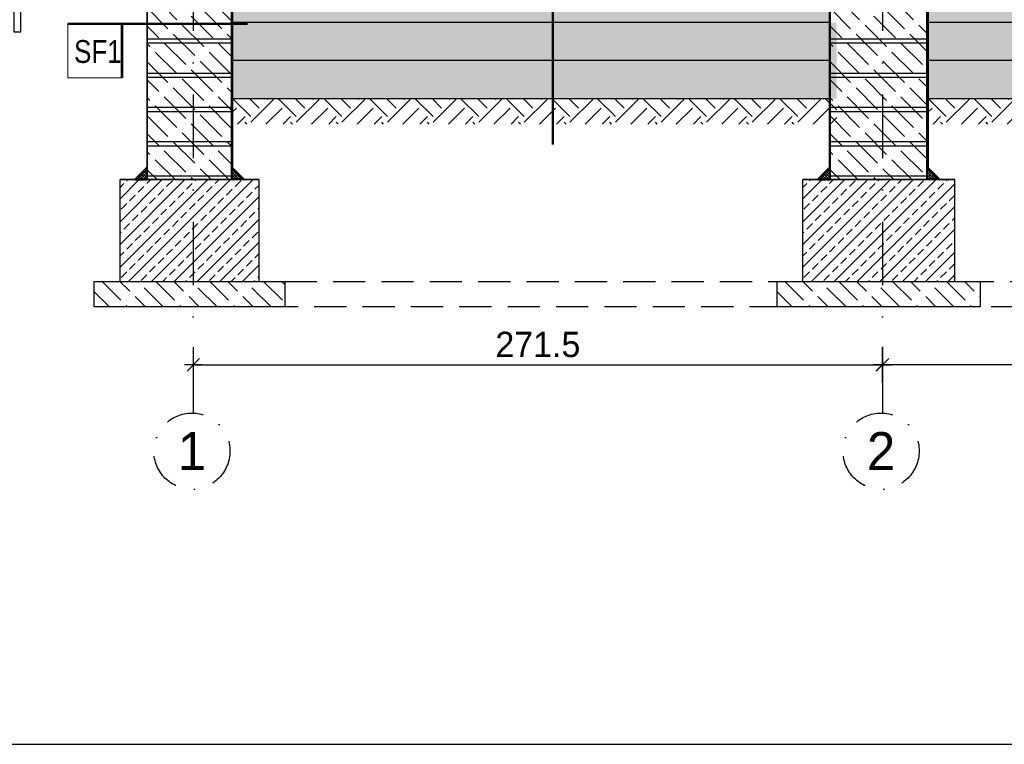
# Model space of a CAD drawing. Header units: centimetres. Extents: x 148485 to 162129, y -6573 to -2118.
# Tile 101 of 167: x 151813 to 152201, y -5038 to -4752. Entities that reach past the tile are written whole.
import ezdxf
from ezdxf.enums import TextEntityAlignment as Align

# ---------------------------------------------------------------- set-up
doc = ezdxf.new("R2010")
doc.units = ezdxf.units.CM
doc.header["$LTSCALE"] = 0.1
for name, pattern in [('DASHDOT', [1, 0.5, -0.25, 0, -0.25]), ('DASHED', [19.05, 12.7, -6.35]), ('DASHEDX2', [38.1, 25.4, -12.7])]:
    doc.linetypes.add(name, pattern=pattern)
doc.layers.get('0').update_dxf_attribs({"color": 45})
doc.layers.add('A_izolacje', color=7, linetype='DASHED', lineweight=15)
doc.layers.add('A_opis_warstw', color=60, linetype='Continuous', lineweight=13)
for name, color, linetype in [('A_wymiary_zewn', 4, 'Continuous'), ('hatch_R&F', 4, 'Continuous'), ('konstr_PROKON', 2, 'Continuous'), ('osie_R&F', 6, 'DASHDOT'), ('ozn_graficzne_R&F', 5, 'Continuous'), ('widoki_PROKON', 4, 'Continuous'), ('widoki_przerywana_R&F', 4, 'DASHEDX2'), ('widoki_R&F', 4, 'Continuous'), ('ściany_murowane_R&F', 13, 'Continuous')]:
    doc.layers.add(name, color=color, linetype=linetype)
doc.styles.add('TECH', font='flptechn.ttf')
doc.dimstyles.new('1_50 [cm]', dxfattribs={"dimtxt": 10, "dimasz": 0.5, "dimexe": 0.18, "dimexo": 0.0625, "dimgap": 3, "dimtad": 1, "dimrnd": 0.5, "dimdsep": 46, "dimtxsty": 'TECH', "dimblk1": 'KR', "dimblk2": 'KR', "dimsah": 1, "dimcen": 0.09, "dimse1": 1, "dimse2": 1, "dimclrt": 256, "dimadec": 0, "dimazin": 0, "dimtfac": 1, "dimtofl": 0, "dimtmove": 0, "dimatfit": 3, "dimfxl": 1, "dimtvp": 1, "dimtfill": 1, "dimtfillclr": 256, "dimtolj": 1, "dimtzin": 0, "dimarcsym": 0})
pattern_1 = [(37.5, (3877.01983, 1583.23214), (-0.016000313, 0.4894132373), [0, -0.38608, 0, -0.4318, 0, -0.41275]), (7.5, (3877.0198, 1583.23214), (0.449523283, 0.7168251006), [0, -0.20828, 0, -0.34798, 0, -0.13335]), (327.5, (3876.7074, 1583.23214), (0.7909923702, 0.0014371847), [0, -0.127, 0, -0.4572, 0, -0.5969]), (317.5, (3876.7074, 1583.23214), (0.7635564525, 0.2229293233), [0, -0.0635, 0, -0.29972, 0, -0.3429])]
pattern_2 = [(45, (3868.0198, 1501.23214), (-0.5612660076, 0.5612660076), []), (135, (3868.0198, 1501.23214), (-0.5612660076, -0.5612660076), [])]

# ---------------------------------------------------------------- blocks, each defined once
blk = doc.blocks.new('KR')
for p, q in [((0, -14), (0, 14)), ((-7, 0), (7, 0)), ((-4.95, -4.95), (4.95, 4.95))]:
    blk.add_line(p, q)
blk = doc.blocks.new('*D497')
at = {"layer": 'A_wymiary_zewn', "color": 0, "lineweight": -2, "transparency": 16777216}
blk.add_line((152608.67, -4888.35), (152153.67, -4888.35), dxfattribs=at)
at = {"layer": 'Defpoints', "color": 0, "transparency": 16777216}
for p in [(152153.17, -4853.47), (152609.17, -4853.47), (152153.17, -4888.35)]:
    blk.add_point(p, dxfattribs=at)
at = {"layer": 'A_wymiary_zewn', "color": 0, "lineweight": -2, "transparency": 16777216, "xscale": 0.5, "yscale": 0.5, "zscale": 0.5, "rotation": 180}
blk.add_blockref('KR', (152153.17, -4888.35), dxfattribs=at)
at = {"layer": 'A_wymiary_zewn', "color": 0, "lineweight": -2, "transparency": 16777216, "xscale": 0.5, "yscale": 0.5, "zscale": 0.5}
blk.add_blockref('KR', (152609.17, -4888.35), dxfattribs=at)
at = {"layer": 'A_wymiary_zewn', "transparency": 16777216, "insert": (152381.17, -4880.35), "char_height": 10, "attachment_point": 5, "style": 'TECH', "bg_fill": 3, "box_fill_scale": 1.1, "bg_fill_color": 256, "bg_fill_true_color": 13158600, "bg_fill_transparency": 0}
blk.add_mtext('\\A1;456', dxfattribs=at)
blk = doc.blocks.new('*D505')
at = {"layer": 'A_wymiary_zewn', "color": 0, "lineweight": -2, "transparency": 16777216}
blk.add_line((151882.17, -4888.44), (152152.67, -4888.44), dxfattribs=at)
at = {"layer": 'Defpoints', "color": 0, "transparency": 16777216}
for p in [(151881.67, -4853.56), (152153.17, -4853.56), (152153.17, -4888.44)]:
    blk.add_point(p, dxfattribs=at)
at = {"layer": 'A_wymiary_zewn', "color": 0, "lineweight": -2, "transparency": 16777216, "xscale": 0.5, "yscale": 0.5, "zscale": 0.5, "rotation": 180}
blk.add_blockref('KR', (151881.67, -4888.44), dxfattribs=at)
at = {"layer": 'A_wymiary_zewn', "color": 0, "lineweight": -2, "transparency": 16777216, "xscale": 0.5, "yscale": 0.5, "zscale": 0.5}
blk.add_blockref('KR', (152153.17, -4888.44), dxfattribs=at)
at = {"layer": 'A_wymiary_zewn', "transparency": 16777216, "insert": (152017.42, -4880.44), "char_height": 10, "attachment_point": 5, "style": 'TECH', "bg_fill": 3, "box_fill_scale": 1.1, "bg_fill_color": 256, "bg_fill_true_color": 13158600, "bg_fill_transparency": 0}
blk.add_mtext('\\A1;271.5', dxfattribs=at)

msp = doc.modelspace()

# ---------------------------------------------------------------- hatches: boundary and pattern name
at = {"layer": 'hatch_R&F'}
h = msp.add_hatch(dxfattribs=at)
h.set_pattern_fill('AR-SAND', color=256, scale=0.01)
h.set_pattern_definition([(37.5, (3603.01983, 1583.23214), (-0.016000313, 0.4894132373), [0, -0.38608, 0, -0.4318, 0, -0.41275]), (7.5, (3603.0198, 1583.23214), (0.449523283, 0.7168251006), [0, -0.20828, 0, -0.34798, 0, -0.13335]), (327.5, (3602.7074, 1583.23214), (0.7909923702, 0.0014371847), [0, -0.127, 0, -0.4572, 0, -0.5969]), (317.5, (3602.7074, 1583.23214), (0.7635564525, 0.2229293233), [0, -0.0635, 0, -0.29972, 0, -0.3429])])
h.paths.add_polyline_path([(151896.669, -4683.56), (151891.669, -4683.56), (151891.669, -4683.06), (151897.169, -4683.06), (151897.169, -4811.06), (151896.669, -4811.06)])
h = msp.add_hatch(dxfattribs=at)
h.set_pattern_fill('AR-SAND', color=256, scale=0.01, angle=180)
h.set_pattern_definition(pattern_1)
h.paths.add_polyline_path([(152132.669, -4683.56), (152138.169, -4683.56), (152138.169, -4683.06), (152132.169, -4683.06), (152132.169, -4811.06), (152132.669, -4811.06)])
h = msp.add_hatch(dxfattribs=at)
h.set_pattern_fill('AR-SAND', color=256, scale=0.01)
h.set_pattern_definition(pattern_1)
h.paths.add_polyline_path([(152170.669, -4683.56), (152165.669, -4683.56), (152165.669, -4683.06), (152171.169, -4683.06), (152171.169, -4811.06), (152170.669, -4811.06)])
h = msp.add_hatch(dxfattribs=at)
h.set_pattern_fill('ACAD_ISO02W100', color=256, angle=135, style=0)
h.set_pattern_definition([(135, (3609.02, 1583.232), (-3.5355339, -3.5355339), [12, -3])])
h.paths.add_polyline_path([(151871.669, -4707.56), (151896.669, -4707.56), (151896.669, -4815.56), (151863.669, -4815.56), (151863.669, -4748.06), (151871.669, -4748.06)])
h = msp.add_hatch(dxfattribs=at)
h.set_pattern_fill('ACAD_ISO02W100', color=256, angle=135, style=0)
h.set_pattern_definition([(135, (3878.02, 1583.232), (-3.5355339, -3.5355339), [12, -3])])
h.paths.add_polyline_path([(152132.669, -4707.56), (152170.669, -4707.56), (152170.669, -4815.56), (152132.669, -4815.56), (152132.669, -4734.56)])
at = {"layer": 'hatch_R&F', "linetype": 'Continuous'}
h = msp.add_hatch(dxfattribs=at)
h.set_pattern_fill('AR-SAND', color=256, scale=0.02)
h.paths.add_polyline_path([(152132.169, -4748.536), (152129.198, -4748.329), (152124.82, -4748.026), (152121.749, -4746.901), (152118.259, -4747.084), (152114.169, -4745.56), (152113.169, -4745.56), (152109.752, -4746.598), (152104.765, -4747.6), (152101.742, -4748.575), (152098.198, -4748.329), (152093.82, -4748.026), (152090.749, -4746.901), (152087.259, -4747.084), (152083.169, -4745.56), (152082.169, -4745.56), (152078.752, -4746.598), (152073.765, -4747.6), (152070.742, -4748.575), (152067.198, -4748.329), (152062.82, -4748.026), (152059.749, -4746.901), (152056.259, -4747.084), (152052.169, -4745.56), (152051.169, -4745.56), (152047.08, -4747.084), (152043.59, -4746.901), (152040.519, -4748.026), (152036.141, -4748.329), (152032.597, -4748.575), (152029.574, -4747.6), (152024.587, -4746.598), (152021.169, -4745.56), (152020.169, -4745.56), (152016.752, -4746.598), (152011.765, -4747.6), (152008.742, -4748.575), (152005.198, -4748.329), (152000.82, -4748.026), (151997.749, -4746.901), (151994.259, -4747.084), (151990.169, -4745.56), (151989.169, -4745.56), (151985.08, -4747.084), (151981.59, -4746.901), (151978.519, -4748.026), (151974.141, -4748.329), (151970.597, -4748.575), (151967.574, -4747.6), (151962.587, -4746.598), (151959.169, -4745.56), (151958.169, -4745.56), (151954.752, -4746.598), (151949.765, -4747.6), (151946.742, -4748.575), (151943.198, -4748.329), (151938.82, -4748.026), (151935.749, -4746.901), (151932.259, -4747.084), (151928.169, -4745.56), (151927.169, -4745.56), (151923.752, -4746.598), (151918.765, -4747.6), (151915.742, -4748.575), (151912.198, -4748.329), (151907.82, -4748.026), (151904.749, -4746.901), (151901.259, -4747.084), (151897.169, -4745.56), (151897.169, -4753.56), (152132.169, -4753.56)])
h = msp.add_hatch(dxfattribs=at)
h.set_pattern_fill('AR-SAND', color=256, scale=0.02)
h.paths.add_polyline_path([(152290.752, -4746.598), (152285.765, -4747.6), (152282.742, -4748.575), (152279.198, -4748.329), (152274.82, -4748.026), (152271.749, -4746.901), (152268.259, -4747.084), (152264.169, -4745.56), (152263.169, -4745.56), (152259.08, -4747.084), (152255.59, -4746.901), (152252.519, -4748.026), (152248.141, -4748.329), (152244.597, -4748.575), (152241.574, -4747.6), (152236.587, -4746.598), (152233.169, -4745.56), (152232.169, -4745.56), (152228.752, -4746.598), (152223.765, -4747.6), (152220.742, -4748.575), (152217.198, -4748.329), (152212.82, -4748.026), (152209.749, -4746.901), (152206.259, -4747.084), (152202.169, -4745.56), (152201.169, -4745.56), (152197.752, -4746.598), (152192.765, -4747.6), (152189.742, -4748.575), (152186.198, -4748.329), (152181.82, -4748.026), (152178.749, -4746.901), (152175.259, -4747.084), (152171.169, -4745.56), (152171.169, -4753.56), (152591.169, -4753.56), (152591.169, -4748.466), (152589.198, -4748.329), (152584.82, -4748.026), (152581.749, -4746.901), (152578.259, -4747.084), (152574.169, -4745.56), (152573.169, -4745.56), (152569.08, -4747.084), (152565.59, -4746.901), (152562.519, -4748.026), (152558.141, -4748.329), (152554.597, -4748.575), (152551.574, -4747.6), (152546.587, -4746.598), (152543.169, -4745.56), (152542.169, -4745.56), (152538.752, -4746.598), (152533.765, -4747.6), (152530.742, -4748.575), (152527.198, -4748.329), (152522.82, -4748.026), (152519.749, -4746.901), (152516.259, -4747.084), (152512.169, -4745.56), (152511.169, -4745.56), (152507.08, -4747.084), (152503.59, -4746.901), (152500.519, -4748.026), (152496.141, -4748.329), (152492.597, -4748.575), (152489.574, -4747.6), (152484.587, -4746.598), (152481.169, -4745.56), (152480.169, -4745.56), (152476.752, -4746.598), (152471.765, -4747.6), (152468.742, -4748.575), (152465.198, -4748.329), (152460.82, -4748.026), (152457.749, -4746.901), (152454.259, -4747.084), (152450.169, -4745.56), (152449.169, -4745.56), (152445.08, -4747.084), (152441.59, -4746.901), (152438.519, -4748.026), (152434.141, -4748.329), (152430.597, -4748.575), (152427.574, -4747.6), (152422.587, -4746.598), (152419.169, -4745.56), (152418.169, -4745.56), (152414.752, -4746.598), (152409.765, -4747.6), (152406.742, -4748.575), (152403.198, -4748.329), (152398.82, -4748.026), (152395.749, -4746.901), (152392.259, -4747.084), (152388.169, -4745.56), (152387.169, -4745.56), (152383.08, -4747.084), (152379.59, -4746.901), (152376.519, -4748.026), (152372.141, -4748.329), (152368.597, -4748.575), (152365.574, -4747.6), (152360.587, -4746.598), (152357.169, -4745.56), (152356.169, -4745.56), (152352.752, -4746.598), (152347.765, -4747.6), (152344.742, -4748.575), (152341.198, -4748.329), (152336.82, -4748.026), (152333.749, -4746.901), (152330.259, -4747.084), (152326.169, -4745.56), (152325.169, -4745.56), (152321.08, -4747.084), (152317.59, -4746.901), (152314.519, -4748.026), (152310.141, -4748.329), (152306.597, -4748.575), (152303.574, -4747.6), (152298.587, -4746.598), (152295.169, -4745.56), (152294.169, -4745.56)])
h = msp.add_hatch(dxfattribs=at)
h.set_pattern_fill('AR-CONC', color=256, scale=0.05)
h.set_pattern_definition([(50, (234.4975, 1271.074), (9.10923345, -0.79695428), [0.9525, -10.4775]), (355, (234.4975, 1271.074), (-1.7621711, 9.55284226), [0.762, -8.3820292]), (100.451445, (235.257, 1271.008), (7.34706235, 8.7558876), [0.80950044, -8.90451223]), (46.1842, (234.498, 1273.614), (13.55395204, -2.1021164), [1.42875, -15.71625]), (96.635558, (235.627, 1273.439), (11.8702067, 12.3713062), [1.2142512, -13.3567804]), (351.184151, (234.498, 1273.614), (11.8702067, 12.3713062), [1.1429984, -12.5729866]), (21, (235.7675, 1272.979), (7.58071956, -5.1132599), [0.9525, -10.4775]), (326, (235.7675, 1272.979), (3.0901014, 9.2093983), [0.762, -8.382]), (71.451445, (236.399, 1272.553), (10.67082096, 4.09613844), [0.80950044, -8.9044969]), (37.5, (234.4975, 1271.0742), (0.15443016, 4.227751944), [0, -8.2804, 0, -8.509, 0, -8.41375]), (7.5, (234.4975, 1271.0742), (3.34098313, 5.00902874), [0, -4.8514, 0, -8.0899, 0, -3.20675]), (327.5, (231.6654, 1271.0742), (6.77952976, -0.2864372), [0, -3.175, 0, -9.906, 0, -13.1445]), (317.5, (230.3954, 1271.074), (7.40645907, 1.27132455), [0, -4.1275, 0, -6.5786, 0, -9.3345])])
h.paths.add_polyline_path([(152135.169, -4768.56), (151897.169, -4768.56), (151897.169, -4758.076), (151897.169, -4753.56), (152135.169, -4753.56)])
h = msp.add_hatch(dxfattribs=at)
h.set_pattern_fill('AR-CONC', color=256, scale=0.05)
h.set_pattern_definition([(50, (508.4975, 1271.074), (9.10923345, -0.79695428), [0.9525, -10.4775]), (355, (508.4975, 1271.074), (-1.7621711, 9.55284226), [0.762, -8.3820292]), (100.451445, (509.257, 1271.008), (7.34706235, 8.7558876), [0.80950044, -8.90451223]), (46.1842, (508.498, 1273.614), (13.55395204, -2.1021164), [1.42875, -15.71625]), (96.635558, (509.627, 1273.439), (11.8702067, 12.3713062), [1.2142512, -13.3567804]), (351.184151, (508.498, 1273.614), (11.8702067, 12.3713062), [1.1429984, -12.5729866]), (21, (509.7675, 1272.979), (7.58071956, -5.1132599), [0.9525, -10.4775]), (326, (509.7675, 1272.979), (3.0901014, 9.2093983), [0.762, -8.382]), (71.451445, (510.399, 1272.553), (10.67082096, 4.09613844), [0.80950044, -8.9044969]), (37.5, (508.4975, 1271.0742), (0.15443016, 4.227751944), [0, -8.2804, 0, -8.509, 0, -8.41375]), (7.5, (508.4975, 1271.0742), (3.34098313, 5.00902874), [0, -4.8514, 0, -8.0899, 0, -3.20675]), (327.5, (505.6654, 1271.0742), (6.77952976, -0.2864372), [0, -3.175, 0, -9.906, 0, -13.1445]), (317.5, (504.3954, 1271.074), (7.40645907, 1.27132455), [0, -4.1275, 0, -6.5786, 0, -9.3345])])
h.paths.add_polyline_path([(152171.169, -4753.56), (152171.169, -4768.56), (152591.169, -4768.56), (152591.169, -4753.56)])
h = msp.add_hatch(dxfattribs=at)
h.set_pattern_fill('AR-SAND', color=256, scale=0.05)
h.set_pattern_definition([(37.5, (234.4975, 1271.0742), (-0.080001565, 2.447066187), [0, -1.9304, 0, -2.159, 0, -2.06375]), (7.5, (234.4975, 1271.0742), (2.247616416, 3.5841255), [0, -1.0414, 0, -1.7399, 0, -0.66675]), (327.5, (232.9354, 1271.0742), (3.95496185, 0.007185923), [0, -0.635, 0, -2.286, 0, -2.9845]), (317.5, (232.9354, 1271.0742), (3.81778226, 1.11464662), [0, -0.3175, 0, -1.4986, 0, -1.7145])])
h.paths.add_polyline_path([(152135.169, -4783.56), (151897.169, -4783.56), (151897.169, -4768.56), (152135.169, -4768.56)])
h = msp.add_hatch(dxfattribs=at)
h.set_pattern_fill('AR-SAND', color=256, scale=0.05)
h.set_pattern_definition([(37.5, (508.4975, 1271.0742), (-0.080001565, 2.447066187), [0, -1.9304, 0, -2.159, 0, -2.06375]), (7.5, (508.4975, 1271.0742), (2.247616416, 3.5841255), [0, -1.0414, 0, -1.7399, 0, -0.66675]), (327.5, (506.9354, 1271.0742), (3.95496185, 0.007185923), [0, -0.635, 0, -2.286, 0, -2.9845]), (317.5, (506.9354, 1271.0742), (3.81778226, 1.11464662), [0, -0.3175, 0, -1.4986, 0, -1.7145])])
h.paths.add_polyline_path([(152591.169, -4783.56), (152591.169, -4768.56), (152171.169, -4768.56), (152171.169, -4783.56)])
h = msp.add_hatch(dxfattribs=at)
h.set_pattern_fill('EARTH', color=256, scale=2, angle=45)
h.set_pattern_definition([(45, (234.498, 1271.074), (0, 17.9605122), [12.7, -12.7]), (45, (231.13, 1274.442), (0, 17.9605122), [12.7, -12.7]), (45, (227.762, 1277.81), (0, 17.9605122), [12.7, -12.7]), (135, (227.762, 1280.054), (-17.9605122, 2e-15), [12.7, -12.7]), (135, (231.13, 1283.422), (-17.9605122, 2e-15), [12.7, -12.7]), (135, (234.498, 1286.79), (-17.9605122, 2e-15), [12.7, -12.7])])
h.paths.add_polyline_path([(152135.169, -4793.56), (151897.169, -4793.56), (151897.169, -4783.56), (152135.169, -4783.56)])
h = msp.add_hatch(dxfattribs=at)
h.set_pattern_fill('EARTH', color=256, scale=2, angle=45)
h.set_pattern_definition([(45, (508.498, 1271.074), (0, 17.9605122), [12.7, -12.7]), (45, (505.13, 1274.442), (0, 17.9605122), [12.7, -12.7]), (45, (501.762, 1277.81), (0, 17.9605122), [12.7, -12.7]), (135, (501.762, 1280.054), (-17.9605122, 2e-15), [12.7, -12.7]), (135, (505.13, 1283.422), (-17.9605122, 2e-15), [12.7, -12.7]), (135, (508.498, 1286.79), (-17.9605122, 2e-15), [12.7, -12.7])])
h.paths.add_polyline_path([(152591.169, -4793.56), (152591.169, -4783.56), (152171.169, -4783.56), (152171.169, -4793.56)])
at = {"layer": 'hatch_R&F'}
h = msp.add_hatch(dxfattribs=at)
h.set_pattern_fill('ANSI33', color=256, style=0)
h.set_pattern_definition([(45, (3606.02, 1552.232), (-4.49012806, 4.49012806), []), (45, (3610.51, 1552.232), (-4.49012806, 4.49012806), [3.175, -1.5875])])
h.paths.add_polyline_path([(151852.669, -4855.56), (151907.669, -4855.56), (151907.669, -4815.56), (151852.669, -4815.56)])
h = msp.add_hatch(dxfattribs=at)
h.set_pattern_fill('ANSI33', color=256, style=0)
h.set_pattern_definition([(45, (3875.02, 1552.232), (-4.49012806, 4.49012806), []), (45, (3879.51, 1552.232), (-4.49012806, 4.49012806), [3.175, -1.5875])])
h.paths.add_polyline_path([(152121.669, -4855.56), (152181.669, -4855.56), (152181.669, -4815.56), (152121.669, -4815.56)])
h = msp.add_hatch(dxfattribs=at)
h.set_pattern_fill('ACAD_ISO02W100', color=256, angle=135, style=0)
h.set_pattern_definition([(135, (145651.7865, 9.0046), (-3.535534, -3.535534), [12, -3])])
h.paths.add_polyline_path([(151842.669, -4855.56), (151917.669, -4855.56), (151917.669, -4865.56), (151842.669, -4865.56)])
h = msp.add_hatch(dxfattribs=at)
h.set_pattern_fill('ACAD_ISO02W100', color=256, angle=135, style=0)
h.set_pattern_definition([(135, (145920.7865, 9.0046), (-3.535534, -3.535534), [12, -3])])
h.paths.add_polyline_path([(152111.669, -4855.56), (152191.669, -4855.56), (152191.669, -4865.56), (152111.669, -4865.56)])
at = {"layer": 'widoki_R&F'}
h = msp.add_hatch(dxfattribs=at)
h.set_pattern_fill('ANSI37', color=256, scale=0.25)
h.set_pattern_definition([(45, (3599.0198, 1501.23214), (-0.5612660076, 0.5612660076), []), (135, (3599.0198, 1501.23214), (-0.5612660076, -0.5612660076), [])])
h.paths.add_polyline_path([(151863.669, -4815.56), (151863.669, -4810.56), (151858.669, -4815.56)])
h = msp.add_hatch(dxfattribs=at)
h.set_pattern_fill('ANSI37', color=256, scale=0.25, angle=180)
h.set_pattern_definition([(45, (3594.0198, 1501.23214), (-0.5612660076, 0.5612660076), []), (135, (3594.0198, 1501.23214), (-0.5612660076, -0.5612660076), [])])
h.paths.add_polyline_path([(151896.669, -4815.56), (151896.669, -4810.56), (151901.669, -4815.56)])
h = msp.add_hatch(dxfattribs=at)
h.set_pattern_fill('ANSI37', color=256, scale=0.25)
h.set_pattern_definition(pattern_2)
h.paths.add_polyline_path([(152132.669, -4815.56), (152132.669, -4810.56), (152127.669, -4815.56)])
h = msp.add_hatch(dxfattribs=at)
h.set_pattern_fill('ANSI37', color=256, scale=0.25, angle=180)
h.set_pattern_definition(pattern_2)
h.paths.add_polyline_path([(152170.669, -4815.56), (152170.669, -4810.56), (152175.669, -4815.56)])

# ---------------------------------------------------------------- linework, layer by layer
at = {"layer": 'A_izolacje', "ltscale": 8, "const_width": 0.5}
for points in [[(151896.919, -4683.31), (151896.919, -4810.457), (151901.773, -4815.31), (151904.919, -4815.31)], [(152132.419, -4683.31), (152132.419, -4810.457), (152127.566, -4815.31), (152124.419, -4815.31)], [(152170.919, -4683.31), (152170.919, -4810.457), (152175.773, -4815.31), (152178.919, -4815.31)], [(151863.419, -4747.81), (151863.419, -4810.457), (151858.566, -4815.31), (151855.419, -4815.31)], [(151852.669, -4815.31), (151907.669, -4815.31)], [(152121.669, -4815.31), (152181.669, -4815.31)]]:
    msp.add_lwpolyline(points, dxfattribs=at)
at = {"layer": 'A_opis_warstw', "const_width": 1}
for points in [[(152044.318, -4721.556), (152023.318, -4721.556), (152023.318, -4700.556), (152023.318, -4801.688)], [(151853.597, -4775.275), (151853.597, -4754.076), (151832.207, -4754.076), (151903.05, -4754.076)]]:
    msp.add_lwpolyline(points, dxfattribs=at)
at = {"layer": 'A_opis_warstw'}
msp.add_lwpolyline([(151832.207, -4754.076), (151832.207, -4775.275), (151853.597, -4775.275), (151853.597, -4754.076)], close=True, dxfattribs=at)
at = {"layer": 'A_wymiary_zewn'}
for points in [[(152132.669, -4753.56), (151896.669, -4753.56)], [(152591.169, -4753.56), (152591.169, -4753.56), (152591.169, -4753.56), (152170.669, -4753.56)], [(152132.669, -4768.56), (151896.669, -4768.56)], [(152591.169, -4768.56), (152591.169, -4768.56), (152591.169, -4768.56), (152170.669, -4768.56)], [(152132.669, -4783.56), (151896.669, -4783.56)], [(152591.169, -4783.56), (152591.169, -4783.56), (152591.169, -4783.56), (152170.669, -4783.56)]]:
    msp.add_lwpolyline(points, dxfattribs=at)
at = {"layer": 'konstr_PROKON', "linetype": 'ByBlock'}
for points in [[(151852.669, -4855.56), (151907.669, -4855.56), (151907.669, -4815.56), (151852.669, -4815.56)], [(152121.669, -4855.56), (152181.669, -4855.56), (152181.669, -4815.56), (152121.669, -4815.56)]]:
    msp.add_lwpolyline(points, close=True, dxfattribs=at)
at = {"layer": 'osie_R&F', "ltscale": 500}
for points in [[(151881.669, -4331.058), (151881.669, -4907.412)], [(152153.169, -4331.058), (152153.169, -4907.412)]]:
    msp.add_lwpolyline(points, dxfattribs=at)
at = {"layer": 'osie_R&F', "ltscale": 300}
for centre in [(151881.125, -4922.402), (152152.625, -4922.402)]:
    msp.add_circle(centre, 15, dxfattribs=at)
at = {"layer": 'widoki_PROKON'}
for points in [[(151842.669, -4855.56), (151917.669, -4855.56), (151917.669, -4865.56), (151842.669, -4865.56)], [(152111.669, -4855.56), (152191.669, -4855.56), (152191.669, -4865.56), (152111.669, -4865.56)]]:
    msp.add_lwpolyline(points, close=True, dxfattribs=at)
at = {"layer": 'widoki_przerywana_R&F', "ltscale": 5}
for p, q in [((151917.669, -4855.56), (152570.669, -4855.56)), ((152570.669, -4865.56), (151917.669, -4865.56))]:
    msp.add_line(p, q, dxfattribs=at)
at = {"layer": 'widoki_R&F'}
for points in [[(151896.669, -4683.56), (151891.669, -4683.56), (151891.669, -4683.06), (151897.169, -4683.06), (151897.169, -4811.06), (151896.669, -4811.06)], [(152132.669, -4683.56), (152138.169, -4683.56), (152138.169, -4683.06), (152132.169, -4683.06), (152132.169, -4811.06), (152132.669, -4811.06)], [(152170.669, -4683.56), (152165.669, -4683.56), (152165.669, -4683.06), (152171.169, -4683.06), (152171.169, -4811.06), (152170.669, -4811.06)], [(151863.669, -4815.56), (151863.669, -4810.56), (151858.669, -4815.56)], [(151896.669, -4815.56), (151896.669, -4810.56), (151901.669, -4815.56)], [(152132.669, -4815.56), (152132.669, -4810.56), (152127.669, -4815.56)], [(152170.669, -4815.56), (152170.669, -4810.56), (152175.669, -4815.56)]]:
    msp.add_lwpolyline(points, close=True, dxfattribs=at)
at = {"layer": 'widoki_R&F', "color": 4}
msp.add_lwpolyline([(151810.919, -4737.56), (151810.919, -4757.152), (151813.668, -4757.152), (151813.668, -4737.56)], close=True, dxfattribs=at)
at = {"layer": 'ściany_murowane_R&F', "lineweight": -3, "ltscale": 0.5}
for points in [[(151871.669, -4707.56), (151896.669, -4707.56), (151896.669, -4815.56), (151863.669, -4815.56), (151863.669, -4748.06), (151871.669, -4748.06)], [(152132.669, -4707.56), (152170.669, -4707.56), (152170.669, -4815.56), (152132.669, -4815.56), (152132.669, -4734.56), (152132.669, -4734.56)]]:
    msp.add_lwpolyline(points, close=True, dxfattribs=at)
at = {"layer": 'ściany_murowane_R&F', "color": 4, "lineweight": -3, "ltscale": 0.5}
for points in [[(151896.669, -4760.06), (151863.669, -4760.06), (151863.669, -4748.06), (151896.669, -4748.06)], [(152170.669, -4760.06), (152132.669, -4760.06), (152132.669, -4748.06), (152170.669, -4748.06)], [(151896.669, -4773.56), (151863.669, -4773.56), (151863.669, -4761.56), (151896.669, -4761.56)], [(152170.669, -4773.56), (152132.669, -4773.56), (152132.669, -4761.56), (152170.669, -4761.56)], [(151896.669, -4787.06), (151863.669, -4787.06), (151863.669, -4775.06), (151896.669, -4775.06)], [(152170.669, -4787.06), (152132.669, -4787.06), (152132.669, -4775.06), (152170.669, -4775.06)], [(151896.669, -4800.56), (151863.669, -4800.56), (151863.669, -4788.56), (151896.669, -4788.56)], [(152170.669, -4800.56), (152132.669, -4800.56), (152132.669, -4788.56), (152170.669, -4788.56)], [(151896.669, -4814.06), (151863.669, -4814.06), (151863.669, -4802.06), (151896.669, -4802.06)], [(152170.669, -4814.06), (152132.669, -4814.06), (152132.669, -4802.06), (152170.669, -4802.06)]]:
    msp.add_lwpolyline(points, close=True, dxfattribs=at)

# ---------------------------------------------------------------- texts
at = {"layer": 'A_opis_warstw', "style": 'TECH', "width": 0.85}
msp.add_text('SF1', height=9, dxfattribs=at).set_placement((151834.703, -4769.459))
at = {"layer": 'osie_R&F', "color": 3, "ltscale": 75, "style": 'TECH'}
for s, p in [('1', (151881.125, -4922.402)), ('2', (152152.625, -4922.402))]:
    msp.add_text(s, height=15, dxfattribs=at).set_placement(p, align=Align.MIDDLE_CENTER)

# ---------------------------------------------------------------- next in the draw order: dimensions: what is measured, and where the dimension line sits
at = {"layer": 'A_wymiary_zewn'}
dim = msp.add_linear_dim(base=(152153.169, -4888.348), p1=(152609.169, -4853.467), p2=(152153.169, -4853.467), dimstyle='1_50 [cm]', dxfattribs=at)
dim.commit()
dim.dimension.update_dxf_attribs({"geometry": '*D497', "text_midpoint": (152381.169, -4880.348)})

# ---------------------------------------------------------------- next in the draw order: dimensions: what is measured, and where the dimension line sits
dim = msp.add_linear_dim(base=(152153.169, -4888.441), p1=(151881.669, -4853.56), p2=(152153.169, -4853.56), angle=180, dimstyle='1_50 [cm]', dxfattribs=at)
dim.commit()
dim.dimension.update_dxf_attribs({"geometry": '*D505', "text_midpoint": (152017.419, -4880.441)})

# ---------------------------------------------------------------- next in the draw order: linework, layer by layer
at = {"layer": 'ozn_graficzne_R&F'}
msp.add_lwpolyline([(151754.32, -5037.917), (153679.32, -5037.917), (153679.32, -3652.917), (151754.32, -3652.917)], close=True, dxfattribs=at)

doc.saveas('drawing.dxf')
